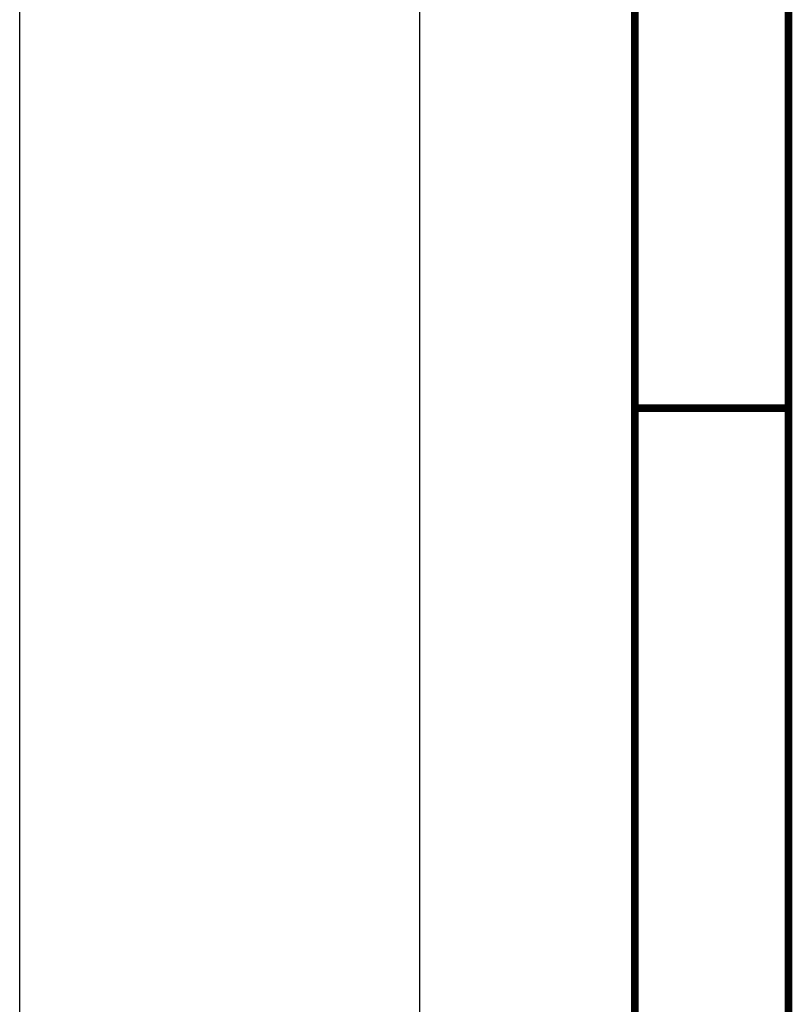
# Model space of a CAD drawing. Extents: x 0 to 420, y 0 to 297.
# Tile 38 of 116: x 0 to 25, y 179 to 211. Entities that reach past the tile are written whole.
import ezdxf

# ---------------------------------------------------------------- set-up
doc = ezdxf.new("R2010")
doc.units = 0
doc.header["$LTSCALE"] = 23.1
doc.layers.get('0').update_dxf_attribs({"linetype": 'CONTINUOUS'})

msp = doc.modelspace()

# ---------------------------------------------------------------- linework, layer by layer
at = {"color": 7, "linetype": 'CONTINUOUS'}
msp.add_line((0, 0), (0, 297), dxfattribs=at)
at = {"color": 2, "linetype": 'CONTINUOUS'}
for p, q in [((13, 292), (13, 5)), ((20, 292), (20, 5))]:
    msp.add_line(p, q, dxfattribs=at)
at = {"color": 7, "linetype": 'CONTINUOUS', "const_width": 0.25}
for points in [[(20, 292), (20, 5)], [(25, 10), (25, 287)], [(20, 198.5), (25, 198.5)]]:
    msp.add_lwpolyline(points, dxfattribs=at)

doc.saveas('drawing.dxf')
